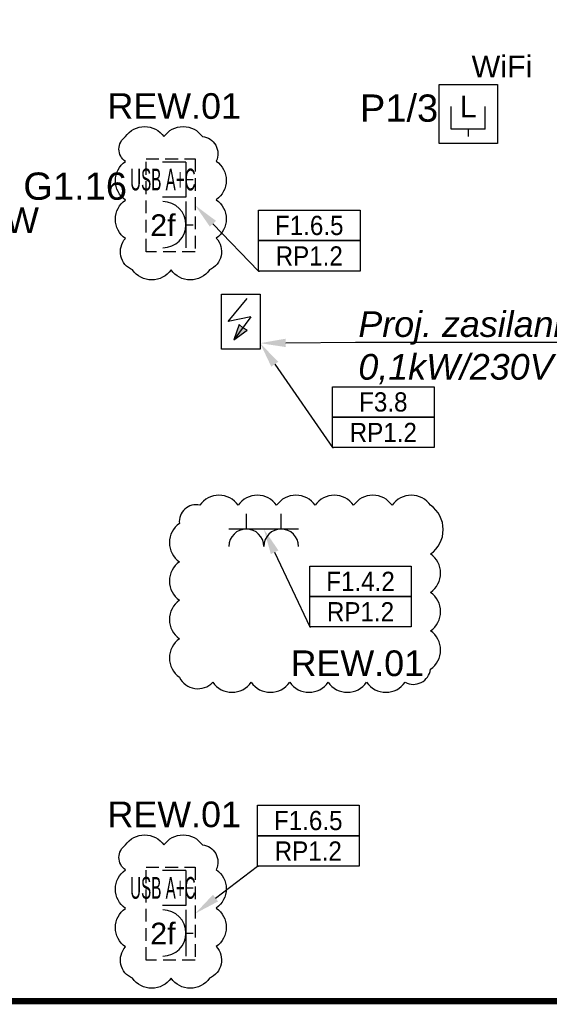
# Model space of a CAD drawing. Header units: millimetres. Extents: x 38232 to 48274, y 14703 to 20376.
# Tile 7 of 23: x 39962 to 40375, y 14738 to 15506. Entities that reach past the tile are written whole.
import ezdxf
from ezdxf import colors
from ezdxf.entities.mleader import LeaderData, LeaderLine
from ezdxf.enums import TextEntityAlignment as Align
from ezdxf.math import Vec2, Vec3

# ---------------------------------------------------------------- set-up
doc = ezdxf.new("R2010")
doc.units = ezdxf.units.MM
doc.linetypes.add('DASHED', pattern=[0.75, 0.5, -0.25])
for name, color, linetype in [('_IE_Adresy_Obwodów', 246, 'Continuous'), ('_IE_Gniazda_230V_IP20', 5, 'Continuous'), ('_IE_Gniazdo_LAN_TV', 5, 'Continuous'), ('_IE_Opisy obwodów', 244, 'Continuous'), ('_IE_Punkt_GPD_PPD', 5, 'Continuous'), ('_IE_Punkty_Zasilania', 5, 'Continuous'), ('_IE_Radiowezel', 200, 'Continuous'), ('_IE_Radiowęzeł okablowanie', 190, 'Continuous'), ('_IE_REW01', 30, 'Continuous'), ('_IE_Strefy oddziaływania rozdzielnic elektrycznych', 240, 'Continuous'), ('_IE_Zestaw_PEL', 5, 'Continuous')]:
    doc.layers.add(name, color=color, linetype=linetype)
doc.styles.add('ARIAL', font='arial.ttf')
doc.styles.get("Standard").update_dxf_attribs({"font": 'ARIAL.TTF'})

# ---------------------------------------------------------------- blocks, each defined once
blk = doc.blocks.new('*U7910')
at = {"layer": '_IE_Gniazdo_LAN_TV', "color": 5}
for p, q in [((-13.4, 7.16), (-13.4, 24.99)), ((13.1, 7.16), (13.1, 24.99)), ((13.1, 7.16), (-13.4, 7.16)), ((0, 7.16), (0, 1.52))]:
    blk.add_line(p, q, dxfattribs=at)
at = {"layer": '_IE_Gniazdo_LAN_TV', "color": 170, "ltscale": 20}
blk.add_lwpolyline([(22.82, -3.83), (-22.82, -3.83), (-22.82, 42.13), (22.82, 42.13)], close=True, dxfattribs=at)
at = {"color": 240, "style": 'ARIAL', "flags": 12}
blk.add_attdef('WIFI', text='', height=17, dxfattribs=at).set_placement((26.3, 56.59), align=Align.MIDDLE)
at = {"layer": '_IE_Gniazdo_LAN_TV', "color": 240, "style": 'ARIAL', "flags": 12}
blk.add_attdef('LAN', text='', height=17, dxfattribs=at).set_placement((0, 24.99), align=Align.MIDDLE)
blk = doc.blocks.new('_punkt_zasilania')
at = {"layer": '_IE_Punkty_Zasilania'}
blk.add_hatch(color=94, dxfattribs=at).paths.add_polyline_path([(9.55, 7.16), (20.02, 14.82), (16.48, 16.55), (13.76, 19.1)])
at = {"layer": '_IE_Punkty_Zasilania', "color": 5}
for p, q in [((0, 42.94), (30.1, 42.94)), ((0, 0), (0, 42.94)), ((30.1, 42.94), (30.1, 0)), ((30.1, 0), (0, 0))]:
    blk.add_line(p, q, dxfattribs=at)
at = {"layer": '_IE_Punkty_Zasilania', "color": 94}
for p, q in [((5.24, 21.47), (20.04, 39.55)), ((22.96, 25.32), (5.24, 21.47)), ((22.96, 25.32), (9.55, 7.16)), ((13.76, 19.1), (9.55, 7.16)), ((16.48, 16.55), (13.76, 19.1)), ((20.02, 14.82), (16.48, 16.55)), ((9.55, 7.16), (20.02, 14.82))]:
    blk.add_line(p, q, dxfattribs=at)
blk = doc.blocks.new('*U42562')
at = {"layer": '_IE_Zestaw_PEL', "color": 230, "linetype": 'DASHED', "ltscale": 20}
for p, q in [((-2.06, 72.48), (36.24, 72.48)), ((-2.06, 0), (-2.06, 72.48)), ((36.24, 72.48), (36.24, 0)), ((36.24, 0), (-2.06, 0))]:
    blk.add_line(p, q, dxfattribs=at)
at = {"layer": '_IE_Zestaw_PEL'}
for p, q in [((29.09, 69.81), (10.71, 69.81)), ((29.09, 69.81), (29.09, 42.51)), ((29.09, 56.31), (34.72, 56.31)), ((29.09, 42.51), (10.71, 42.51)), ((29.09, 39.09), (29.09, 3.09)), ((29.09, 21.09), (34.72, 21.09))]:
    blk.add_line(p, q, dxfattribs=at)
blk.add_arc((11.09, 21.09), 18, 270, 90, dxfattribs=at)
at = {"layer": '_IE_Zestaw_PEL', "color": 240, "style": 'ARIAL', "flags": 12}
for tag, p in [('L5', (11.09, 56.31)), ('G5', (11.09, 21.09))]:
    blk.add_attdef(tag, text='', height=17, dxfattribs=at).set_placement(p, align=Align.MIDDLE)
blk = doc.blocks.new('*U21588')
at = {"layer": '_IE_Gniazda_230V_IP20', "color": 5}
for p, q in [((-13.57, -13.57), (13.57, -13.57)), ((0, -13.57), (0, -25.33))]:
    blk.add_line(p, q, dxfattribs=at)
blk.add_arc((0, 0), 13.57, 180, 0, dxfattribs=at)
at = {"layer": '_IE_Gniazda_230V_IP20', "color": 240, "style": 'ARIAL', "flags": 12}
blk.add_attdef('WYS', text='', height=17, rotation=270, dxfattribs=at).set_placement((0, 59.07), align=Align.MIDDLE)
blk.add_attdef('IL', text='', height=17, dxfattribs=at).set_placement((0, 0), align=Align.MIDDLE)
blk = doc.blocks.new('*U42918')
at = {"layer": '_IE_Adresy_Obwodów', "color": 7}
for points in [[(-792.5, 474.4), (0, 474.4), (0, 237.2), (-792.5, 237.2)], [(-792.5, 237.2), (0, 237.2), (0, 0), (-792.5, 0)]]:
    blk.add_lwpolyline(points, close=True, dxfattribs=at)
at = {"layer": '_IE_Adresy_Obwodów', "width": 0.9, "flags": 12}
for tag, p in [('ADRES', (-396.2, 355.8)), ('ROZDZ', (-396.2, 118.6))]:
    blk.add_attdef(tag, text='', height=150, dxfattribs=at).set_placement(p, align=Align.MIDDLE)
ml = blk.add_multileader_mtext('Standard')
ml.set_content(' ')
ml.set_leader_properties()
ml.build(insert=Vec2(0, 0))
ml.multileader.update_dxf_attribs({"arrow_head_size": 200})
ctx = ml.context
ctx.base_point, ctx.arrow_head_size, ctx.plane_origin = Vec3(-784.5, 0), 200, Vec3(-1345.9, 71.8)
notes = []
notes.append((ctx, [(0, (1, 1, 0), (-792.5, 0), (1, 0), 8, [(0, [(-1356.6, 813.8), (-792.5, 0)], 0, [])])]))
ctx.mtext.insert, ctx.mtext.flow_direction = Vec3(-782.5, 2), 5
for ctx, leaders in notes:
    for number, flags, end, landing, length, lines in leaders:
        leader = LeaderData()
        leader.index, (leader.has_last_leader_line, leader.has_dogleg_vector, leader.attachment_direction) = number, flags
        leader.last_leader_point, leader.dogleg_vector, leader.dogleg_length = Vec3(end), Vec3(landing), length
        for number, points, colour, breaks in lines:
            line = LeaderLine()
            line.index, line.vertices, line.color, line.breaks = number, Vec3.list(points), colors.encode_raw_color(colour), breaks
            leader.lines.append(line)
        ctx.leaders.append(leader)
blk = doc.blocks.new('*U42706')
at = {"layer": '_IE_Adresy_Obwodów', "color": 7}
for points in [[(-792.5, 474.4), (0, 474.4), (0, 237.2), (-792.5, 237.2)], [(-792.5, 237.2), (0, 237.2), (0, 0), (-792.5, 0)]]:
    blk.add_lwpolyline(points, close=True, dxfattribs=at)
at = {"layer": '_IE_Adresy_Obwodów', "width": 0.9, "flags": 12}
for tag, p in [('ADRES', (-396.2, 355.8)), ('ROZDZ', (-396.2, 118.6))]:
    blk.add_attdef(tag, text='', height=150, dxfattribs=at).set_placement(p, align=Align.MIDDLE)
ml = blk.add_multileader_mtext('Standard')
ml.set_content(' ')
ml.set_leader_properties()
ml.build(insert=Vec2(0, 0))
ml.multileader.update_dxf_attribs({"arrow_head_size": 200})
ctx = ml.context
ctx.base_point, ctx.arrow_head_size, ctx.plane_origin = Vec3(-784.5, 0), 200, Vec3(-1345.9, 71.8)
notes = []
notes.append((ctx, [(0, (1, 1, 0), (-792.5, 0), (1, 0), 8, [(0, [(-1150.7, 763.1), (-792.5, 0)], 0, [])])]))
ctx.mtext.insert, ctx.mtext.flow_direction = Vec3(-782.5, 2), 5
for ctx, leaders in notes:
    for number, flags, end, landing, length, lines in leaders:
        leader = LeaderData()
        leader.index, (leader.has_last_leader_line, leader.has_dogleg_vector, leader.attachment_direction) = number, flags
        leader.last_leader_point, leader.dogleg_vector, leader.dogleg_length = Vec3(end), Vec3(landing), length
        for number, points, colour, breaks in lines:
            line = LeaderLine()
            line.index, line.vertices, line.color, line.breaks = number, Vec3.list(points), colors.encode_raw_color(colour), breaks
            leader.lines.append(line)
        ctx.leaders.append(leader)
blk = doc.blocks.new('*U36971')
at = {"layer": '_IE_Adresy_Obwodów', "color": 7}
for points in [[(-792.5, 474.4), (0, 474.4), (0, 237.2), (-792.5, 237.2)], [(-792.5, 237.2), (0, 237.2), (0, 0), (-792.5, 0)]]:
    blk.add_lwpolyline(points, close=True, dxfattribs=at)
at = {"layer": '_IE_Adresy_Obwodów', "width": 0.9, "flags": 12}
for tag, p in [('ADRES', (-396.2, 355.8)), ('ROZDZ', (-396.2, 118.6))]:
    blk.add_attdef(tag, text='', height=150, dxfattribs=at).set_placement(p, align=Align.MIDDLE)
ml = blk.add_multileader_mtext('Standard')
ml.set_content(' ')
ml.set_leader_properties()
ml.build(insert=Vec2(0, 0))
ml.multileader.update_dxf_attribs({"arrow_head_size": 200})
ctx = ml.context
ctx.base_point, ctx.arrow_head_size, ctx.plane_origin = Vec3(-784.5, 0), 200, Vec3(-1345.9, 71.8)
notes = []
notes.append((ctx, [(0, (1, 1, 0), (-792.5, 0), (1, 0), 8, [(0, [(-1278.3, -370.7), (-792.5, 0)], 0, [])])]))
ctx.mtext.insert, ctx.mtext.flow_direction = Vec3(-782.5, 2), 5
for ctx, leaders in notes:
    for number, flags, end, landing, length, lines in leaders:
        leader = LeaderData()
        leader.index, (leader.has_last_leader_line, leader.has_dogleg_vector, leader.attachment_direction) = number, flags
        leader.last_leader_point, leader.dogleg_vector, leader.dogleg_length = Vec3(end), Vec3(landing), length
        for number, points, colour, breaks in lines:
            line = LeaderLine()
            line.index, line.vertices, line.color, line.breaks = number, Vec3.list(points), colors.encode_raw_color(colour), breaks
            leader.lines.append(line)
        ctx.leaders.append(leader)
blk = doc.blocks.new('*U42664')
at = {"layer": '_IE_Adresy_Obwodów', "color": 7}
for points in [[(-792.5, 474.4), (0, 474.4), (0, 237.2), (-792.5, 237.2)], [(-792.5, 237.2), (0, 237.2), (0, 0), (-792.5, 0)]]:
    blk.add_lwpolyline(points, close=True, dxfattribs=at)
at = {"layer": '_IE_Adresy_Obwodów', "width": 0.9, "flags": 12}
for tag, p in [('ADRES', (-396.2, 355.8)), ('ROZDZ', (-396.2, 118.6))]:
    blk.add_attdef(tag, text='', height=150, dxfattribs=at).set_placement(p, align=Align.MIDDLE)
ml = blk.add_multileader_mtext('Standard')
ml.set_content(' ')
ml.set_leader_properties()
ml.build(insert=Vec2(0, 0))
ml.multileader.update_dxf_attribs({"arrow_head_size": 200})
ctx = ml.context
ctx.base_point, ctx.arrow_head_size, ctx.plane_origin = Vec3(-784.5, 0), 200, Vec3(-1345.9, 71.8)
notes = []
notes.append((ctx, [(0, (1, 1, 0), (-792.5, 0), (1, 0), 8, [(0, [(-1285.9, 512.9), (-792.5, 0)], 0, [])])]))
ctx.mtext.insert, ctx.mtext.flow_direction = Vec3(-782.5, 2), 5
for ctx, leaders in notes:
    for number, flags, end, landing, length, lines in leaders:
        leader = LeaderData()
        leader.index, (leader.has_last_leader_line, leader.has_dogleg_vector, leader.attachment_direction) = number, flags
        leader.last_leader_point, leader.dogleg_vector, leader.dogleg_length = Vec3(end), Vec3(landing), length
        for number, points, colour, breaks in lines:
            line = LeaderLine()
            line.index, line.vertices, line.color, line.breaks = number, Vec3.list(points), colors.encode_raw_color(colour), breaks
            leader.lines.append(line)
        ctx.leaders.append(leader)

msp = doc.modelspace()

# ---------------------------------------------------------------- linework, layer by layer
at = {"layer": '_IE_REW01'}
for points in [[(40044.97, 15415.14, -0.5206), (40074.97, 15415.14, -0.5206), (40104.97, 15415.14, -0.5206), (40115.75, 15395.92, -0.5206), (40115.75, 15365.92, -0.5206), (40115.75, 15335.92, -0.5206), (40110.49, 15311.18, -0.5206), (40080.49, 15311.18, -0.5206), (40050.49, 15311.18, -0.5206), (40044.97, 15335.67, -0.5206), (40044.97, 15365.67, -0.5206), (40044.97, 15395.67, -0.5206), (40044.97, 15415.14, -0.5206)], [(40282.88, 15127.57, 0.5206), (40252.88, 15127.57, 0.5206), (40222.88, 15127.57, 0.5206), (40192.88, 15127.57, 0.5206), (40162.88, 15127.57, 0.5206), (40132.88, 15127.57, 0.5206), (40102.88, 15127.57, 0.5206), (40087.01, 15113.44, 0.5206), (40087.01, 15083.44, 0.5206), (40087.01, 15053.44, 0.5206), (40087.01, 15023.44, 0.5206), (40087.01, 14993.44, 0.5206), (40113.04, 14989.46, 0.5206), (40143.04, 14989.46, 0.5206), (40173.04, 14989.46, 0.5206), (40203.04, 14989.46, 0.5206), (40233.04, 14989.46, 0.5206), (40263.04, 14989.46, 0.5206), (40282.88, 14999.62, 0.5206), (40282.88, 15029.62, 0.5206), (40282.88, 15059.62, 0.5206), (40282.88, 15089.62, 0.5206), (40282.88, 15127.57, 0.5206)], [(40044.97, 14862.63, -0.5206), (40074.97, 14862.63, -0.5206), (40104.97, 14862.63, -0.5206), (40115.75, 14843.4, -0.5206), (40115.75, 14813.4, -0.5206), (40115.75, 14783.4, -0.5206), (40110.49, 14758.66, -0.5206), (40080.49, 14758.66, -0.5206), (40050.49, 14758.66, -0.5206), (40044.97, 14783.15, -0.5206), (40044.97, 14813.15, -0.5206), (40044.97, 14843.15, -0.5206), (40044.97, 14862.63, -0.5206)]]:
    msp.add_lwpolyline(points, format="xyb", close=True, dxfattribs=at)
at = {"layer": '_IE_Strefy oddziaływania rozdzielnic elektrycznych', "linetype": 'DASHED', "ltscale": 10, "const_width": 5}
msp.add_lwpolyline([(38272.3, 16263.81), (44122.3, 16263.81), (44122.3, 14740.81), (38272.3, 14740.81)], close=True, dxfattribs=at)

# ---------------------------------------------------------------- block references
at = {"layer": '_IE_Adresy_Obwodów', "xscale": 0.1, "yscale": 0.1, "zscale": 0.1}
for name, p, values in [('*U42664', (40227.89, 15310.27), {'ADRES': 'F1.6.5', 'ROZDZ': 'RP1.2'}), ('*U42918', (40285.66, 15172.6), {'ADRES': 'F3.8', 'ROZDZ': 'RP1.2'}), ('*U42706', (40267.88, 15032.74), {'ADRES': 'F1.4.2', 'ROZDZ': 'RP1.2'}), ('*U36971', (40227.13, 14846.12), {'ADRES': 'F1.6.5', 'ROZDZ': 'RP1.2'})]:
    msp.add_blockref(name, p, dxfattribs=at).add_auto_attribs(values)
at = {"layer": '_IE_Gniazda_230V_IP20', "rotation": 180}
for p in [(40139.23, 15095.48), (40166.38, 15095.48)]:
    msp.add_blockref('*U21588', p, dxfattribs=at)
at = {"layer": '_IE_Gniazdo_LAN_TV'}
msp.add_blockref('*U7910', (40312.32, 15413.64), dxfattribs=at).add_auto_attribs({'LAN': 'L', 'WIFI': 'WiFi'})
at = {"layer": '_IE_Punkty_Zasilania'}
msp.add_blockref('_punkt_zasilania', (40119.9, 15249.34), dxfattribs=at)
at = {"layer": '_IE_Zestaw_PEL'}
ref = msp.add_blockref('*U42562', (40063.06, 15325.32), dxfattribs=at)
ref.add_attrib('L5', 'USB A+C', dxfattribs={"color": 240, "height": 17, "style": 'ARIAL', "width": 0.5, "flags": 12}).set_placement((40074.14, 15381.64), align=Align.MIDDLE)
ref.add_attrib('G5', '2f', dxfattribs={"color": 240, "height": 17, "style": 'ARIAL', "flags": 12}).set_placement((40074.14, 15346.42), align=Align.MIDDLE)
ref = msp.add_blockref('*U42562', (40063.06, 14772.81), dxfattribs=at)
ref.add_attrib('L5', 'USB A+C', dxfattribs={"color": 240, "height": 17, "style": 'ARIAL', "width": 0.5, "flags": 12}).set_placement((40074.14, 14829.12), align=Align.MIDDLE)
ref.add_attrib('G5', '2f', dxfattribs={"color": 240, "height": 17, "style": 'ARIAL', "flags": 12}).set_placement((40074.14, 14793.9), align=Align.MIDDLE)

# ---------------------------------------------------------------- texts
at = {"layer": '_IE_Punkt_GPD_PPD', "insert": (40227.79, 15447.97), "char_height": 17, "width": 908.1112, "attachment_point": 1}
msp.add_mtext('{\\H1.25x;P1/3}', dxfattribs=at)
at = {"layer": '_IE_Radiowezel', "insert": (39912.33, 15359.99), "char_height": 20, "width": 103.8917, "attachment_point": 1, "style": 'ARIAL'}
msp.add_mtext('1,5W', dxfattribs=at)
at = {"layer": '_IE_Radiowęzeł okablowanie', "insert": (39965.29, 15387.11), "char_height": 17, "width": 908.1112, "attachment_point": 1}
msp.add_mtext('{\\H1.25x;G1.16}', dxfattribs=at)
at = {"layer": '_IE_REW01', "char_height": 20, "width": 190.5972, "attachment_point": 1}
for insert in [(40031, 15448.99), (40173.79, 15014.33), (40031, 14896.47)]:
    msp.add_mtext('REW.01', dxfattribs=dict(at, insert=insert))

# ---------------------------------------------------------------- leaders
at = {"layer": '_IE_Opisy obwodów'}
ml = msp.add_multileader_mtext('Standard', dxfattribs=at)
ml.set_content('{\\fArial|b0|i1|c238|p34;Proj. zasilanie wentylatora \\P0,1kW/230V}', color=256)
ml.set_leader_properties()
ml.build(insert=Vec2(0, 0))
ml.multileader.update_dxf_attribs({"text_left_attachment_type": 6, "text_right_attachment_type": 6, "dogleg_length": 0.36, "arrow_head_size": 20})
ctx = ml.context
ctx.base_point, ctx.char_height, ctx.arrow_head_size, ctx.plane_origin = Vec3(40224.6, 15254.84), 20, 20, Vec3(40255.58, 14560.65)
ctx.left_attachment, ctx.right_attachment = 6, 6
notes = []
notes.append((ctx, [(0, (1, 1, 0), (40224.24, 15254.84), (1, 0), 0.36, [(0, [(40150, 15253.99), (40224.24, 15254.84)], 0, [])])]))
ctx.mtext.insert, ctx.mtext.flow_direction = Vec3(40226.6, 15278.88), 5
for ctx, leaders in notes:
    for number, flags, end, landing, length, lines in leaders:
        leader = LeaderData()
        leader.index, (leader.has_last_leader_line, leader.has_dogleg_vector, leader.attachment_direction) = number, flags
        leader.last_leader_point, leader.dogleg_vector, leader.dogleg_length = Vec3(end), Vec3(landing), length
        for number, points, colour, breaks in lines:
            line = LeaderLine()
            line.index, line.vertices, line.color, line.breaks = number, Vec3.list(points), colors.encode_raw_color(colour), breaks
            leader.lines.append(line)
        ctx.leaders.append(leader)

doc.saveas('drawing.dxf')
